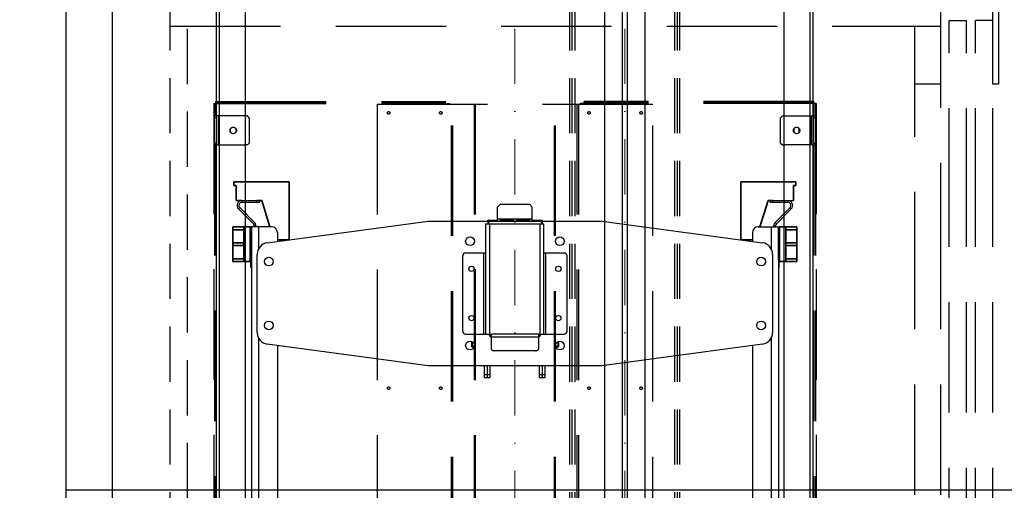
# Model space of a CAD drawing. Header units: millimetres. Extents: x 132157 to 155303, y 33763 to 45643.
# Tile 34 of 256: x 140180 to 141313, y 35876 to 36417. Entities that reach past the tile are written whole.
import ezdxf

# ---------------------------------------------------------------- set-up
doc = ezdxf.new("R2010")
doc.units = ezdxf.units.MM
doc.header["$LTSCALE"] = 20
doc.header["$PDMODE"] = 35
doc.header["$PDSIZE"] = 10
doc.linetypes.add('ČERCHOVANÁ2', pattern=[12.7, 6.35, -3.175, 0, -3.175])
doc.linetypes.add('ČÁRKOVANÁ2', pattern=[9.525, 6.35, -3.175])
for name, color, linetype in [('KONSTRUKCE', 30, 'Continuous'), ('KOTY', 7, 'Continuous'), ('PROTIVÁHA', 30, 'Continuous'), ('PŘEJEZD', 7, 'ČÁRKOVANÁ2'), ('VODÍTKA', 36, 'Continuous')]:
    doc.layers.add(name, color=color, linetype=linetype)
doc.layers.add('OSY', color=1, linetype='ČERCHOVANÁ2', lineweight=9)
doc.layers.add('RÁM', color=4, linetype='Continuous', lineweight=35)
doc.styles.get("Standard").update_dxf_attribs({"font": 'arial.ttf'})
doc.dimstyles.get("Standard").update_dxf_attribs({"dimscale": 20, "dimtxt": 3, "dimasz": 3, "dimexe": 1, "dimexo": 0, "dimgap": 1.5, "dimtad": 1, "dimdsep": 46, "dimtxsty": 'Standard', "dimcen": 0, "dimdle": 1, "dimclrd": 256, "dimclre": 256, "dimclrt": 256, "dimaunit": 1, "dimadec": 0, "dimazin": 0, "dimtfac": 0.6, "dimtmove": 0, "dimatfit": 3, "dimfxl": 0, "dimtolj": 1, "dimarcsym": 0})

# ---------------------------------------------------------------- blocks, each defined once
blk = doc.blocks.new('*D596')
at = {"layer": 'Defpoints', "color": 0, "ltscale": 0.5}
for p in [(139666.5, 36692.6), (140233.2, 36692.6), (140233.2, 35025.9)]:
    blk.add_point(p, dxfattribs=at)
at = {"layer": 'KOTY', "lineweight": -2, "ltscale": 0.5}
for p, q in [((140233.2, 36692.6), (139646.5, 36692.6)), ((139666.5, 35085.9), (139666.5, 36632.6)), ((140233.2, 35025.9), (139646.5, 35025.9))]:
    blk.add_line(p, q, dxfattribs=at)
at = {"layer": 'KOTY', "ltscale": 0.5}
for points in [[(139656.5, 36632.6), (139676.5, 36632.6), (139666.5, 36692.6)], [(139656.5, 35085.9), (139676.5, 35085.9), (139666.5, 35025.9)]]:
    blk.add_solid(points, dxfattribs=at)
at = {"layer": 'KOTY', "ltscale": 0.5, "insert": (139605.9, 35859.3), "char_height": 60, "attachment_point": 5, "rotation": 90}
blk.add_mtext('\\A1;2500', dxfattribs=at)
blk = doc.blocks.new('*D526')
at = {"layer": 'Defpoints', "color": 0, "ltscale": 0.5}
for p in [(139486.5, 37142.6), (140853.2, 37142.6), (140179.8, 34309.3)]:
    blk.add_point(p, dxfattribs=at)
at = {"layer": 'KOTY', "lineweight": -2, "ltscale": 0.5}
for p, q in [((140853.2, 37142.6), (139466.5, 37142.6)), ((139486.5, 34369.3), (139486.5, 37082.6)), ((140179.8, 34309.3), (139466.5, 34309.3))]:
    blk.add_line(p, q, dxfattribs=at)
at = {"layer": 'KOTY', "ltscale": 0.5}
for points in [[(139476.5, 37082.6), (139496.5, 37082.6), (139486.5, 37142.6)], [(139476.5, 34369.3), (139496.5, 34369.3), (139486.5, 34309.3)]]:
    blk.add_solid(points, dxfattribs=at)
at = {"layer": 'KOTY', "ltscale": 0.5, "insert": (139418.5, 35725.9), "char_height": 60, "attachment_point": 5, "rotation": 90}
blk.add_mtext('\\A1;TYČ 4250', dxfattribs=at)
blk = doc.blocks.new('*D598')
at = {"layer": 'Defpoints', "color": 0, "ltscale": 0.5}
for p in [(139306.5, 37642.6), (140401.2, 37642.6), (140179.8, 34309.3)]:
    blk.add_point(p, dxfattribs=at)
at = {"layer": 'KOTY', "lineweight": -2, "ltscale": 0.5}
for p, q in [((140401.2, 37642.6), (139286.5, 37642.6)), ((139306.5, 34369.3), (139306.5, 37582.6)), ((140179.8, 34309.3), (139286.5, 34309.3))]:
    blk.add_line(p, q, dxfattribs=at)
at = {"layer": 'KOTY', "ltscale": 0.5}
for points in [[(139296.5, 37582.6), (139316.5, 37582.6), (139306.5, 37642.6)], [(139296.5, 34369.3), (139316.5, 34369.3), (139306.5, 34309.3)]]:
    blk.add_solid(points, dxfattribs=at)
at = {"layer": 'KOTY', "ltscale": 0.5, "insert": (139238.5, 35975.9), "char_height": 60, "attachment_point": 5, "rotation": 90}
blk.add_mtext('\\A1;TYČ 5000', dxfattribs=at)
blk = doc.blocks.new('*D600')
at = {"layer": 'Defpoints', "color": 0, "ltscale": 0.5}
for p in [(139126.5, 40452.6), (140405.8, 40452.6), (140179.8, 34309.3)]:
    blk.add_point(p, dxfattribs=at)
at = {"layer": 'KOTY', "lineweight": -2, "ltscale": 0.5}
for p, q in [((140405.8, 40452.6), (139106.5, 40452.6)), ((139126.5, 34369.3), (139126.5, 40392.6)), ((140179.8, 34309.3), (139106.5, 34309.3))]:
    blk.add_line(p, q, dxfattribs=at)
at = {"layer": 'KOTY', "ltscale": 0.5}
for points in [[(139116.5, 40392.6), (139136.5, 40392.6), (139126.5, 40452.6)], [(139116.5, 34369.3), (139136.5, 34369.3), (139126.5, 34309.3)]]:
    blk.add_solid(points, dxfattribs=at)
at = {"layer": 'KOTY', "ltscale": 0.5, "insert": (139058.4, 37380.9), "char_height": 60, "attachment_point": 5, "rotation": 90}
blk.add_mtext('\\A1;CELKOVÁ DÉLKA VODÍTEK PROTIVÁHY 9215', dxfattribs=at)
blk = doc.blocks.new('*D531')
at = {"layer": 'Defpoints', "color": 0, "ltscale": 0.5}
for p in [(138946.5, 40683.9), (140591.2, 40683.9), (140179.8, 34309.3)]:
    blk.add_point(p, dxfattribs=at)
at = {"layer": 'KOTY', "lineweight": -2, "ltscale": 0.5}
for p, q in [((140591.2, 40683.9), (138926.5, 40683.9)), ((138946.5, 34369.3), (138946.5, 40623.9)), ((140179.8, 34309.3), (138926.5, 34309.3))]:
    blk.add_line(p, q, dxfattribs=at)
at = {"layer": 'KOTY', "ltscale": 0.5}
for points in [[(138936.5, 40623.9), (138956.5, 40623.9), (138946.5, 40683.9)], [(138936.5, 34369.3), (138956.5, 34369.3), (138946.5, 34309.3)]]:
    blk.add_solid(points, dxfattribs=at)
at = {"layer": 'KOTY', "ltscale": 0.5, "insert": (138878.4, 37496.6), "char_height": 60, "attachment_point": 5, "rotation": 90}
blk.add_mtext('\\A1;CELKOVÁ DÉLKA VODÍTEK KLECE 9562', dxfattribs=at)
blk = doc.blocks.new('*U220')
at = {"layer": 'PROTIVÁHA', "ltscale": 0.5}
blk.add_line((-576.7, 16.7), (576.7, 16.7), dxfattribs=at)

msp = doc.modelspace()

# ---------------------------------------------------------------- linework, layer by layer
at = {"layer": 'KONSTRUKCE'}
for p, q in [((140431.7205, 36199.213), (140433.1348, 36200.6272)), ((140448.8309, 36182.1026), (140431.7205, 36199.213)), ((140450.2451, 36183.5169), (140433.1348, 36200.6272)), ((140435.6898, 36208.7955), (140435.6898, 36206.7955)), ((140435.6898, 36208.7955), (140452.8046, 36208.7955)), ((140435.6898, 36206.7955), (140456.138, 36206.7955)), ((140452.8046, 36206.7955), (140452.8046, 36208.7955)), ((140456.138, 36206.7955), (140456.138, 36208.7955)), ((140733.1698, 36204.5921), (140729.8365, 36201.2588)), ((140729.8365, 36185.2588), (140729.8365, 36201.2588)), ((140733.1698, 36204.5921), (140766.5031, 36204.5921)), ((140769.8365, 36201.2588), (140766.5031, 36204.5921)), ((140769.8365, 36185.2588), (140769.8365, 36201.2588)), ((141043.5349, 36206.7955), (141043.5349, 36208.7955)), ((141043.5349, 36206.7955), (141063.9832, 36206.7955)), ((141046.8683, 36206.7955), (141046.8683, 36208.7955)), ((141046.8683, 36208.7955), (141063.9832, 36208.7955)), ((141049.4279, 36183.5169), (141066.5382, 36200.6272)), ((141050.8421, 36182.1026), (141067.9524, 36199.213)), ((141063.9832, 36208.7955), (141063.9832, 36206.7955)), ((141063.9832, 36208.7955), (141070.5031, 36208.7955)), ((141067.9524, 36199.213), (141066.5382, 36200.6272)), ((140729.8365, 36187.6988), (140769.8365, 36187.6988)), ((140445.1698, 36138.5921), (140445.1698, 36178.5921)), ((140445.7031, 36131.9255), (140445.7031, 36178.5921)), ((140446.5031, 36178.5921), (140445.7031, 36178.5921)), ((140446.5031, 36176.5921), (140445.7031, 36176.5921)), ((140446.5031, 36178.5921), (140446.5031, 36178.2608)), ((140469.8365, 36178.5921), (140446.5031, 36178.5921)), ((140446.5031, 36178.2608), (140446.5031, 36138.9235)), ((140450.2451, 36183.5169), (140448.8309, 36182.1026)), ((140449.8365, 36178.5921), (140449.8365, 36179.6749)), ((140451.8365, 36179.6749), (140449.8365, 36179.6749)), ((140451.8365, 36178.5921), (140451.8365, 36179.6749)), ((140454.8385, 36178.5921), (140454.8385, 36153.3356)), ((140464.7116, 36160.1571), (140649.8365, 36185.2588)), ((140649.8365, 36185.2588), (140719.1523, 36185.2588)), ((140716.5031, 36055.2588), (140716.5031, 36181.9255)), ((140716.5031, 36181.9255), (140783.1698, 36181.9255)), ((140718.5031, 36185.2588), (140718.5031, 36186.0588)), ((140718.5031, 36186.0588), (140729.8365, 36186.0588)), ((140718.5031, 36183.6188), (140718.5031, 36181.9255)), ((140718.5031, 36183.6188), (140719.3031, 36183.6188)), ((140719.3031, 36183.6188), (140719.3031, 36181.9255)), ((140719.8365, 36185.8006), (140719.8365, 36186.0588)), ((140720.8031, 36055.2588), (140720.8031, 36181.9255)), ((140720.9431, 36186.0588), (140720.9431, 36185.2588)), ((140720.9431, 36185.2588), (140778.7298, 36185.2588)), ((140725.1698, 36186.0588), (140725.1698, 36185.2588)), ((140728.5031, 36186.0588), (140728.5031, 36185.2588)), ((140732.5031, 36186.6064), (140732.5031, 36185.517)), ((140748.5031, 36186.6064), (140732.5031, 36186.6064)), ((140732.5031, 36186.2323), (140748.5031, 36186.2323)), ((140732.5031, 36185.517), (140748.5031, 36185.517)), ((140748.5031, 36185.517), (140748.5031, 36186.6064)), ((140751.1698, 36186.6064), (140751.1698, 36185.517)), ((140767.1698, 36186.6064), (140751.1698, 36186.6064)), ((140751.1698, 36186.2323), (140767.1698, 36186.2323)), ((140751.1698, 36185.517), (140767.1698, 36185.517)), ((140767.1698, 36185.517), (140767.1698, 36186.6064)), ((140769.8365, 36186.0588), (140778.7298, 36186.0588)), ((140771.1698, 36186.0588), (140771.1698, 36185.2588)), ((140774.5031, 36186.0588), (140774.5031, 36185.2588)), ((140778.7298, 36186.0588), (140778.7298, 36185.2588)), ((140778.8698, 36055.2588), (140778.8698, 36181.9255)), ((140779.2831, 36186.0588), (140781.1698, 36186.0588)), ((140779.8365, 36186.0588), (140779.8365, 36185.7789)), ((140780.3698, 36183.6188), (140780.3698, 36181.9255)), ((140781.1698, 36183.6188), (140780.3698, 36183.6188)), ((140780.5206, 36185.2588), (140849.8365, 36185.2588)), ((140781.1698, 36186.0588), (140781.1698, 36185.2588)), ((140781.1698, 36183.6188), (140781.1698, 36181.9255)), ((140783.1698, 36055.2588), (140783.1698, 36181.9255)), ((140849.8365, 36185.2588), (141034.9613, 36160.1571)), ((141029.8365, 36178.5921), (141053.1698, 36178.5921)), ((141044.8345, 36178.5921), (141044.8345, 36153.3356)), ((141047.8365, 36178.5921), (141047.8365, 36179.6749)), ((141047.8365, 36179.6749), (141049.8365, 36179.6749)), ((141049.4279, 36183.5169), (141050.8421, 36182.1026)), ((141049.8365, 36178.5921), (141049.8365, 36179.6749)), ((141053.1698, 36140.5921), (141053.1698, 36178.5921)), ((141053.1698, 36178.5921), (141053.9698, 36178.5921)), ((141053.1698, 36176.5921), (141053.9698, 36176.5921)), ((141053.9698, 36131.9255), (141053.9698, 36178.5921)), ((141054.5031, 36178.5921), (141054.5031, 36138.5921)), ((140476.5031, 36171.9255), (140476.5031, 36161.756)), ((141023.1698, 36171.9255), (141023.1698, 36161.756)), ((140453.1698, 36056.9062), (140453.1698, 36146.9447)), ((140689.8365, 36058.5921), (140689.8365, 36145.2588)), ((140693.1698, 36148.5921), (140716.5031, 36148.5921)), ((140714.2031, 36055.2588), (140714.2031, 36148.5921)), ((140783.1698, 36148.5921), (140806.5031, 36148.5921)), ((140785.4698, 36055.2588), (140785.4698, 36148.5921)), ((140809.8365, 36058.5921), (140809.8365, 36145.2588)), ((141046.5031, 36146.9447), (141046.5031, 36056.9062)), ((140446.5031, 36140.5921), (140445.7031, 36140.5921)), ((140446.5031, 36138.5921), (140445.7031, 36138.5921)), ((140446.5031, 36131.9255), (140445.7031, 36131.9255)), ((140446.5031, 36138.9235), (140446.5031, 34485.2588)), ((141053.1698, 36140.5921), (141053.1698, 34484.9275)), ((141053.1698, 36140.5921), (141053.9698, 36140.5921)), ((141053.1698, 36138.5921), (141053.9698, 36138.5921)), ((141053.1698, 36131.9255), (141053.9698, 36131.9255)), ((140693.1698, 36055.2588), (140722.8031, 36055.2588)), ((140721.5031, 36052.2801), (140721.5031, 36055.2588)), ((140722.8031, 36037.7762), (140722.8031, 36055.2588)), ((140776.8698, 36055.2588), (140722.8031, 36055.2588)), ((140776.8698, 36051.5349), (140722.8031, 36051.5349)), ((140776.8698, 36055.2588), (140776.8698, 36037.7762)), ((140776.8698, 36055.2588), (140806.5031, 36055.2588)), ((140778.1698, 36052.2801), (140778.1698, 36055.2588)), ((140454.8385, 36050.5154), (140454.8385, 34536.2395)), ((140649.8365, 36018.5921), (140464.7116, 36043.6938)), ((140476.5031, 36042.095), (140476.5031, 34538.5921)), ((140699.8365, 36046.5589), (140699.8365, 36040.9255)), ((140703.0522, 36041.2588), (140699.8365, 36041.2588)), ((140699.8365, 36040.9255), (140700.5031, 36040.2588)), ((140700.5031, 36046.3163), (140700.5031, 36040.2588)), ((140700.5031, 36040.2588), (140702.8462, 36040.2588)), ((140799.8365, 36041.2588), (140796.6207, 36041.2588)), ((140796.797, 36040.2588), (140799.1698, 36040.2588)), ((140799.1698, 36046.3163), (140799.1698, 36040.2588)), ((140799.1698, 36040.2588), (140799.8365, 36040.9255)), ((140799.8365, 36046.5589), (140799.8365, 36040.9255)), ((141034.9613, 36043.6938), (140849.8365, 36018.5921)), ((141023.1698, 36042.095), (141023.1698, 34538.5921)), ((141044.8345, 36050.5154), (141044.8345, 34536.2395)), ((140773.5365, 36036.1095), (140726.1365, 36036.1095)), ((140849.8365, 36018.5921), (140649.8365, 36018.5921)), ((140714.8365, 36005.2588), (140714.8365, 36018.5921)), ((140718.1698, 36005.2588), (140718.1698, 36018.5921)), ((140721.5031, 36005.2588), (140721.5031, 36018.5921)), ((140778.1698, 36005.2588), (140778.1698, 36018.5921)), ((140781.5031, 36005.2588), (140781.5031, 36018.5921)), ((140784.8365, 36005.2588), (140784.8365, 36018.5921)), ((140714.8365, 36008.5921), (140721.5031, 36008.5921)), ((140778.1698, 36008.5921), (140784.8365, 36008.5921)), ((140714.8365, 36005.2588), (140721.5031, 36005.2588)), ((140778.1698, 36005.2588), (140784.8365, 36005.2588))]:
    msp.add_line(p, q, dxfattribs=at)
for centre, radius in [((140698.1698, 36161.9255), 5), ((140801.5031, 36161.9255), 5), ((140466.5031, 36138.5921), 5), ((141033.1698, 36138.5921), 5), ((140699.8365, 36130.2588), 3), ((140799.8365, 36130.2588), 3), ((140699.8365, 36073.5921), 3), ((140799.8365, 36073.5921), 3), ((140466.5031, 36065.2588), 5), ((141033.1698, 36065.2588), 5), ((140698.1698, 36041.9255), 5), ((140801.5031, 36041.9255), 5)]:
    msp.add_circle(centre, radius, dxfattribs=at)
for centre, radius, start, end in [((140435.6898, 36203.1822), 5.6133, 90, 225), ((140435.6898, 36203.1822), 3.6133, 90, 225), ((141063.9832, 36203.1822), 5.6133, 315, 90), ((141063.9832, 36203.1822), 3.6133, 315, 90), ((140446.4031, 36179.6749), 3.4333, 0, 45), ((140446.4031, 36179.6749), 5.4333, 0, 45), ((140469.8365, 36171.9255), 6.6667, 0, 90), ((140720.9431, 36183.6188), 2.44, 90, 180), ((140720.9431, 36183.6188), 1.64, 90, 180), ((140778.7298, 36183.6188), 2.44, 0, 90), ((140778.7298, 36183.6188), 1.64, 0, 90), ((141029.8365, 36171.9255), 6.6667, 90, 180), ((141053.2698, 36179.6749), 5.4333, 135, 180), ((141053.2698, 36179.6749), 3.4333, 135, 180), ((140466.5031, 36146.9447), 13.3333, 97.7218258, 180), ((141033.1698, 36146.9447), 13.3333, 0, 82.2781742), ((140693.1698, 36145.2588), 3.3333, 90, 180), ((140806.5031, 36145.2588), 3.3333, 0, 90), ((140466.5031, 36056.9062), 13.3333, 180, 262.2781742), ((140693.1698, 36058.5921), 3.3333, 180, 270), ((140726.5031, 36056.5921), 6.6667, 191.740527, 236.0934084), ((140773.1698, 36056.5921), 6.6667, 303.9065916, 348.259473), ((140806.5031, 36058.5921), 3.3333, 270, 0), ((141033.1698, 36056.9062), 13.3333, 277.7218258, 0)]:
    msp.add_arc(centre, radius, start, end, dxfattribs=at)
for points, knots in [([(140722.8031, 36037.7762), (140722.8031, 36037.6658), (140722.852, 36037.4316), (140723.0556, 36037.1122), (140723.3732, 36036.8252), (140723.9631, 36036.4756), (140724.9003, 36036.1856), (140725.7091, 36036.1095), (140726.1365, 36036.1095)], [0, 0, 0, 0, 0.082282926, 0.173142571, 0.277885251, 0.398445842, 0.681599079, 1, 1, 1, 1]), ([(140773.5365, 36036.1095), (140773.9638, 36036.1095), (140774.7727, 36036.1856), (140775.7098, 36036.4756), (140776.2997, 36036.8252), (140776.6173, 36037.1122), (140776.8209, 36037.4316), (140776.8698, 36037.6658), (140776.8698, 36037.7762)], [0, 0, 0, 0, 0.318400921, 0.601554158, 0.722114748, 0.826857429, 0.917717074, 1, 1, 1, 1])]:
    msp.add_open_spline(points, degree=3, knots=knots, dxfattribs=at)
at = {"layer": 'OSY', "ltscale": 0.5}
for p, q in [((140749.8365, 34309.2588), (140749.8365, 40699.2588)), ((140876.5031, 34309.2588), (140876.5031, 40699.2588))]:
    msp.add_line(p, q, dxfattribs=at)
at = {"layer": 'PROTIVÁHA', "ltscale": 0.5}
for p, q in [((140233.1698, 34309.2588), (140233.1698, 40699.2588)), ((140286.5031, 34309.2588), (140286.5031, 40699.2588))]:
    msp.add_line(p, q, dxfattribs=at)
at = {"layer": 'PŘEJEZD', "ltscale": 0.5}
for p, q in [((140353.1698, 34952.5921), (140353.1698, 36442.5917)), ((140813.1698, 34952.5921), (140813.1698, 36442.5921)), ((140815.8365, 34952.5921), (140815.8365, 36442.5921)), ((140819.1165, 34952.5921), (140819.1165, 36442.5921)), ((140933.8898, 34952.5921), (140933.8898, 36442.5921)), ((140937.1698, 34952.5921), (140937.1698, 36442.5921)), ((140939.8365, 34952.5921), (140939.8365, 36442.5921)), ((140373.1698, 35009.2588), (140373.1698, 36409.2584))]:
    msp.add_line(p, q, dxfattribs=at)
at = {"layer": 'PŘEJEZD'}
for p, q in [((140403.1698, 36320.2775), (140403.1698, 35025.1575)), ((140403.1698, 36320.2775), (140403.9698, 36320.2775)), ((140403.9698, 36320.2775), (140403.9698, 36306.0508)), ((140404.1895, 36320.2775), (140405.6098, 36320.2775)), ((140405.6098, 36320.2775), (140405.6098, 36322.7175)), ((140405.6098, 36322.7175), (140670.1465, 36322.7175)), ((140405.6098, 36321.9175), (140670.1465, 36321.9175)), ((140405.6098, 36320.2775), (140405.6098, 36306.0508)), ((140405.6098, 36320.2775), (140670.1465, 36320.2775)), ((140591.1416, 36319.8241), (140591.1416, 35025.1575)), ((140591.1416, 36319.8241), (140908.5314, 36319.8241)), ((140670.1465, 36320.2775), (140670.1465, 36322.7175)), ((140670.1465, 36320.2775), (140674.8131, 36320.2775)), ((140674.8131, 36319.8241), (140674.8131, 36320.2775)), ((140676.7976, 35025.1575), (140676.7976, 36319.8241)), ((140678.5229, 35025.1575), (140678.5229, 36319.8241)), ((140703.0208, 36319.8241), (140703.0208, 35025.1575)), ((140704.1805, 36319.8241), (140704.1805, 35025.1575)), ((140795.4925, 35025.1575), (140795.4925, 36319.8241)), ((140796.6521, 35025.1575), (140796.6521, 36319.8241)), ((140821.15, 36319.8241), (140821.15, 35025.1575)), ((140822.8754, 36319.8241), (140822.8754, 35025.1575)), ((140824.8598, 36319.8241), (140824.8598, 36320.2775)), ((140829.5265, 36320.2775), (140824.8598, 36320.2775)), ((140829.5265, 36320.2775), (140829.5265, 36322.7175)), ((141094.0631, 36322.7175), (140829.5265, 36322.7175)), ((141094.0631, 36321.9175), (140829.5265, 36321.9175)), ((141094.0631, 36320.2775), (140829.5265, 36320.2775)), ((140908.5314, 35025.1575), (140908.5314, 36319.8241)), ((141094.0631, 36320.2775), (141094.0631, 36322.7175)), ((141094.0631, 36320.2775), (141094.0631, 36306.0508)), ((141095.4834, 36320.2775), (141094.0631, 36320.2775)), ((141095.7031, 36320.2775), (141095.7031, 36306.0508)), ((141096.5031, 36320.2775), (141095.7031, 36320.2775)), ((141096.5031, 36320.2775), (141096.5031, 35025.1575)), ((140403.9698, 36272.7175), (140403.9698, 36306.0508)), ((140441.9698, 36306.0508), (140403.9698, 36306.0508)), ((140405.9698, 36304.0508), (140403.9698, 36304.0508)), ((140405.9698, 36306.0508), (140405.9698, 36272.7175)), ((140408.2698, 36306.0508), (140408.2698, 36272.7175)), ((140443.9698, 36304.0508), (140441.9698, 36306.0508)), ((140443.9698, 36304.0508), (140443.9698, 36274.7175)), ((141057.7031, 36306.0508), (141055.7031, 36304.0508)), ((141055.7031, 36274.7175), (141055.7031, 36304.0508)), ((141057.7031, 36306.0508), (141095.7031, 36306.0508)), ((141091.4031, 36272.7175), (141091.4031, 36306.0508)), ((141093.7031, 36272.7175), (141093.7031, 36306.0508)), ((141093.7031, 36304.0508), (141095.7031, 36304.0508)), ((141095.7031, 36272.7175), (141095.7031, 36306.0508)), ((140422.6698, 36287.2163), (140422.6698, 36291.552)), ((140428.6698, 36291.4555), (140428.6698, 36287.3128)), ((141071.0031, 36291.4555), (141071.0031, 36287.3128)), ((141077.0031, 36287.2163), (141077.0031, 36291.552)), ((140405.9698, 36274.7175), (140403.9698, 36274.7175)), ((140403.9698, 36272.7175), (140403.9698, 35689.3841)), ((140405.9698, 36272.7175), (140403.9698, 36272.7175)), ((140405.6098, 36272.7175), (140405.6098, 35689.3841)), ((140405.9698, 36272.7175), (140439.3031, 36272.7175)), ((140441.9698, 36272.7175), (140439.3031, 36272.7175)), ((140441.9698, 36272.7175), (140443.9698, 36274.7175)), ((141055.7031, 36274.7175), (141057.7031, 36272.7175)), ((141057.7031, 36272.7175), (141060.3698, 36272.7175)), ((141093.7031, 36272.7175), (141060.3698, 36272.7175)), ((141093.7031, 36274.7175), (141095.7031, 36274.7175)), ((141093.7031, 36272.7175), (141095.7031, 36272.7175)), ((141094.0631, 36272.7175), (141094.0631, 35689.3841)), ((141095.7031, 36272.7175), (141095.7031, 35689.3841))]:
    msp.add_line(p, q, dxfattribs=at)
at = {"layer": 'PŘEJEZD', "flags": 128}
for points in [[(141299.8365, 36342.5909), (141299.8365, 36669.2576), (141306.5031, 36669.2576), (141306.5031, 36342.5909), (141299.8365, 36342.5909)], [(141239.8365, 36442.5917), (141239.8365, 36187.9272)], [(141249.8365, 36187.9272), (141249.8365, 36415.925)], [(141249.8365, 36415.925), (141269.8381, 36415.925)], [(141269.8365, 36187.9272), (141269.8381, 36415.925)], [(141279.8365, 36187.9272), (141279.8365, 36415.925)], [(141299.8365, 36415.925), (141279.8365, 36415.925)], [(141299.8365, 36187.9272), (141299.8365, 36415.925)], [(140353.1698, 36409.2584), (141239.8365, 36409.2584)], [(141209.8365, 36409.2584), (141209.8365, 36187.9272)], [(141239.8365, 36342.5909), (141209.8365, 36342.5909)], [(141209.8365, 36187.9272), (141209.8365, 35009.2588)], [(141239.8365, 36187.9272), (141239.8365, 35009.2588)], [(141249.8365, 35012.5921), (141249.8365, 36187.9272)], [(141269.8381, 35012.5921), (141269.8365, 36187.9272)], [(141279.8365, 35012.5921), (141279.8365, 36187.9272)], [(141299.8365, 35012.5921), (141299.8365, 36187.9272)]]:
    msp.add_lwpolyline(points, dxfattribs=at)
at = {"layer": 'PŘEJEZD'}
for centre, radius in [((140604.5031, 36309.6108), 1.5), ((140664.5031, 36309.6108), 1.5), ((140835.1698, 36309.6108), 1.5), ((140895.1698, 36309.6108), 1.5), ((140425.6365, 36289.3841), 3.7), ((141074.0365, 36289.3841), 3.7), ((140604.5031, 35992.9441), 1.5), ((140664.5031, 35992.9441), 1.5), ((140835.1698, 35992.9441), 1.5), ((140895.1698, 35992.9441), 1.5)]:
    msp.add_circle(centre, radius, dxfattribs=at)
at = {"layer": 'RÁM'}
for p, q in [((140426.5031, 36226.1289), (140426.5031, 36230.1289)), ((140426.5031, 36230.1289), (140489.8365, 36230.1289)), ((140426.5031, 36226.1289), (140429.1698, 36226.1289)), ((140429.1698, 36208.7955), (140429.1698, 36226.1289)), ((140489.8365, 36230.1289), (140489.8365, 36163.5639)), ((141009.8365, 36230.1289), (141009.8365, 36163.5639)), ((141073.1698, 36230.1289), (141009.8365, 36230.1289)), ((141070.5031, 36208.7955), (141070.5031, 36226.1289)), ((141073.1698, 36226.1289), (141070.5031, 36226.1289)), ((141073.1698, 36226.1289), (141073.1698, 36230.1289)), ((140435.6898, 36208.7955), (140429.1698, 36208.7955)), ((140458.5031, 36208.7955), (140452.8046, 36208.7955)), ((140467.8306, 36178.5921), (140458.5031, 36208.7955)), ((141031.8423, 36178.5921), (141041.1698, 36208.7955)), ((141041.1698, 36208.7955), (141046.8683, 36208.7955)), ((140425.1698, 36138.5921), (140425.1698, 36178.5921)), ((140425.1698, 36178.5921), (140445.1698, 36178.5921)), ((140437.8365, 36138.5921), (140437.8365, 36178.5921)), ((141074.5031, 36178.5921), (141054.5031, 36178.5921)), ((141061.8365, 36178.5921), (141061.8365, 36138.5921)), ((141074.5031, 36178.5921), (141074.5031, 36138.5921)), ((140425.1698, 36175.2588), (140437.8365, 36175.2588)), ((141074.5031, 36175.2588), (141061.8365, 36175.2588)), ((140425.1698, 36160.2588), (140437.8365, 36160.2588)), ((140425.1698, 36156.9255), (140437.8365, 36156.9255)), ((140489.0865, 36163.4622), (140476.5031, 36163.4622)), ((141010.5865, 36163.4622), (141023.1698, 36163.4622)), ((141074.5031, 36160.2588), (141061.8365, 36160.2588)), ((141074.5031, 36156.9255), (141061.8365, 36156.9255)), ((140425.1698, 36141.9255), (140437.8365, 36141.9255)), ((140425.1698, 36138.5921), (140445.1698, 36138.5921)), ((141074.5031, 36138.5921), (141054.5031, 36138.5921)), ((141074.5031, 36141.9255), (141061.8365, 36141.9255))]:
    msp.add_line(p, q, dxfattribs=at)
at = {"layer": 'VODÍTKA', "ltscale": 0.5}
for p, q in [((140406.5031, 34309.2588), (140406.5031, 40699.2588)), ((140409.8365, 34309.2588), (140409.8365, 40699.2588)), ((140439.8365, 34309.2588), (140439.8365, 40699.2588)), ((140853.1698, 34309.2588), (140853.1698, 40699.2588)), ((140873.5031, 34309.2588), (140873.5031, 40699.2588)), ((140879.5031, 34309.2588), (140879.5031, 40699.2588)), ((140899.8365, 34309.2588), (140899.8365, 40699.2588)), ((141059.8365, 34309.2588), (141059.8365, 40699.2588)), ((141089.8365, 34309.2588), (141089.8365, 40699.2588)), ((141093.1698, 34309.2588), (141093.1698, 40699.2588))]:
    msp.add_line(p, q, dxfattribs=at)

# ---------------------------------------------------------------- block references
at = {"layer": 'OSY', "color": 0, "linetype": 'ByBlock', "lineweight": -2}
msp.add_blockref('*U220', (140809.8365, 35859.2588), dxfattribs=at)

# ---------------------------------------------------------------- dimensions: what is measured, and where the dimension line sits
at = {"layer": 'KOTY', "ltscale": 0.5}
for base, p2, text, picture, middle in [((138946.5031, 40683.9255), (140591.2367, 40683.9255), 'CELKOVÁ DÉLKA VODÍTEK KLECE <>', '*D531', (138878.4199, 37496.5921)), ((139126.5031, 40452.5921), (140405.8365, 40452.5921), 'CELKOVÁ DÉLKA VODÍTEK PROTIVÁHY <>', '*D600', (139058.4199, 37380.9255)), ((139306.5031, 37642.5921), (140401.1698, 37642.5921), 'TYČ <>', '*D598', (139238.5427, 35975.9255)), ((139486.5031, 37142.5921), (140853.1698, 37142.5921), 'TYČ <>', '*D526', (139418.5427, 35725.9255))]:
    dim = msp.add_linear_dim(base=base, p1=(140179.8365, 34309.2588), p2=p2, angle=90, text=text, dimstyle='Standard', override={"dimlfac": 1.5}, dxfattribs=at)
    dim.commit()
    dim.dimension.update_dxf_attribs({"geometry": picture, "text_midpoint": middle})
dim = msp.add_linear_dim(base=(139666.5031, 36692.5921), p1=(140233.1698, 35025.9255), p2=(140233.1698, 36692.5921), angle=90, dimstyle='Standard', override={"dimlfac": 1.5}, dxfattribs=at)
dim.commit()
dim.dimension.update_dxf_attribs({"geometry": '*D596', "text_midpoint": (139605.8688, 35859.2588)})

doc.saveas('drawing.dxf')
